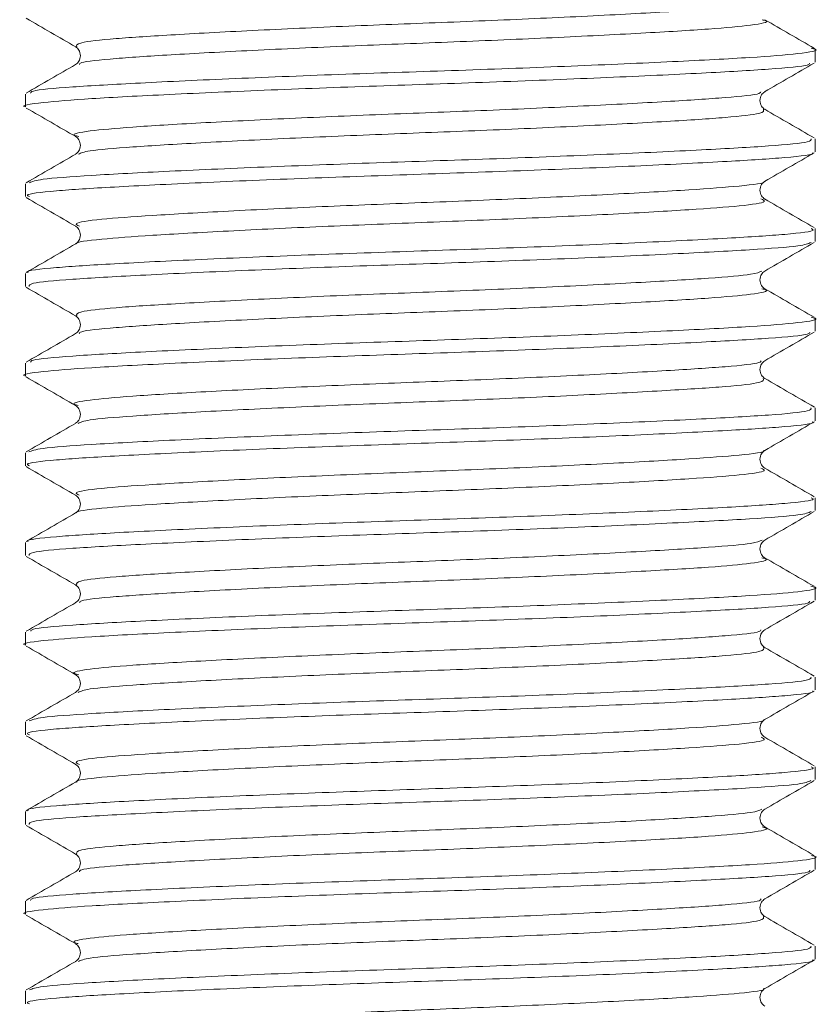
# Model space of a CAD drawing. Header units: millimetres. Extents: x 0 to 210, y 0 to 297.
# Tile 6 of 22: x 45.99 to 53.41, y 243.15 to 252.29. Entities that reach past the tile are written whole.
import ezdxf

# ---------------------------------------------------------------- set-up
doc = ezdxf.new("R2010")
doc.units = ezdxf.units.MM

msp = doc.modelspace()

# ---------------------------------------------------------------- linework, layer by layer
at = {"color": 179, "linetype": 'Continuous', "lineweight": 15}
for p, q in [((53.3728, 251.8991), (53.3728, 252.019)), ((46.0394, 251.6022), (46.0394, 251.4824)), ((53.3728, 251.0657), (53.3728, 251.1857)), ((46.0394, 250.769), (46.0394, 250.6491)), ((53.3728, 250.2324), (53.3728, 250.3522)), ((46.0394, 249.9357), (46.0394, 249.8157)), ((53.3728, 249.3991), (53.3728, 249.519)), ((46.0394, 249.1022), (46.0394, 248.9824)), ((53.3728, 248.5657), (53.3728, 248.6857)), ((46.0394, 248.269), (46.0394, 248.1491)), ((53.3728, 247.7324), (53.3728, 247.8522)), ((46.0394, 247.4357), (46.0394, 247.3157)), ((53.3728, 246.8991), (53.3728, 247.019)), ((46.0394, 246.6022), (46.0394, 246.4824)), ((53.3728, 246.0657), (53.3728, 246.1857)), ((46.0394, 245.769), (46.0394, 245.6491)), ((53.3728, 245.2324), (53.3728, 245.3522)), ((46.0394, 244.9357), (46.0394, 244.8157)), ((53.3728, 244.3991), (53.3728, 244.519)), ((46.0394, 244.1022), (46.0394, 243.9824)), ((53.3728, 243.5657), (53.3728, 243.6857)), ((46.0394, 243.269), (46.0394, 243.1491))]:
    msp.add_line(p, q, dxfattribs=at)
at = {"color": 179, "linetype": 'Continuous', "lineweight": 0}
for points, knots in [([(52.8795, 252.4581), (52.8574, 252.4477), (52.8068, 252.4239), (52.4114, 252.3915), (51.7824, 252.3527), (50.9565, 252.3109), (50.0313, 252.2714), (49.0813, 252.2363), (48.179, 252.1953), (47.4066, 252.1537), (46.8442, 252.1175), (46.5079, 252.0804), (46.5133, 252.0537), (46.516, 252.0406)], [0, 0, 0, 0, 0.071092, 0.162472, 0.255724, 0.351334, 0.44511, 0.536198, 0.631001, 0.72631, 0.81808, 0.910827, 1, 1, 1, 1]), ([(52.8836, 252.2925), (52.8957, 252.2896), (52.9636, 252.273), (52.8082, 252.2422), (52.421, 252.2067), (51.7797, 252.168), (50.9572, 252.1262), (50.0311, 252.0866), (49.0812, 252.0516), (48.1794, 252.0105), (47.405, 251.969), (46.8503, 251.9327), (46.5483, 251.9022), (46.5427, 251.8825), (46.5409, 251.8764)], [0, 0, 0, 0, 0.020588, 0.115956, 0.207591, 0.301103, 0.396979, 0.491017, 0.582359, 0.677426, 0.773001, 0.865027, 0.958032, 1, 1, 1, 1]), ([(46.0877, 251.6109), (46.0895, 251.6174), (46.0952, 251.6375), (46.4423, 251.6683), (47.0768, 251.7046), (47.9616, 251.7462), (48.9921, 251.7872), (50.0775, 251.8223), (51.1357, 251.8619), (52.0755, 251.9036), (52.8086, 251.9424), (53.2501, 251.9778), (53.4282, 252.0083), (53.3532, 252.0245), (53.3412, 252.0271)], [0, 0, 0, 0, 0.044752, 0.137721, 0.229713, 0.325248, 0.420276, 0.511584, 0.605584, 0.701421, 0.794896, 0.886496, 0.981825, 1, 1, 1, 1]), ([(53.3232, 251.8893), (53.3219, 251.8834), (53.3176, 251.864), (52.9777, 251.8336), (52.3487, 251.7974), (51.4671, 251.7559), (50.4383, 251.7148), (49.3532, 251.6797), (48.2936, 251.6402), (47.3515, 251.5984), (46.6121, 251.5595), (46.1741, 251.5242), (45.9861, 251.4963), (46.0404, 251.4825), (46.0408, 251.4824)], [0, 0, 0, 0, 0.041217, 0.136339, 0.230312, 0.327948, 0.425139, 0.518512, 0.614539, 0.712516, 0.808149, 0.901741, 0.999158, 1, 1, 1, 1]), ([(52.8703, 251.6238), (52.869, 251.6183), (52.8646, 251.5993), (52.5687, 251.5693), (52.0189, 251.5331), (51.2472, 251.4915), (50.3469, 251.4505), (49.3972, 251.4154), (48.4701, 251.3759), (47.6449, 251.3341), (47.0005, 251.2952), (46.6074, 251.2599), (46.4493, 251.2283), (46.5204, 251.2109), (46.5356, 251.2072)], [0, 0, 0, 0, 0.037673, 0.130643, 0.222486, 0.317914, 0.412906, 0.504164, 0.598018, 0.693778, 0.787246, 0.878719, 0.973932, 1, 1, 1, 1]), ([(52.8938, 251.4605), (52.8977, 251.4478), (52.9057, 251.4214), (52.5754, 251.3845), (52.017, 251.3484), (51.2476, 251.3068), (50.3468, 251.2657), (49.397, 251.2306), (48.4708, 251.1911), (47.6424, 251.1494), (47.0097, 251.1105), (46.6105, 251.0782), (46.5572, 251.0544), (46.5338, 251.044)], [0, 0, 0, 0, 0.087141, 0.180172, 0.272077, 0.367567, 0.462623, 0.553941, 0.647857, 0.743681, 0.837212, 0.928745, 1, 1, 1, 1]), ([(46.0768, 250.7786), (46.1042, 250.7894), (46.1655, 250.8135), (46.6247, 250.8461), (47.348, 250.885), (48.2945, 250.9268), (49.3529, 250.9663), (50.4382, 251.0014), (51.4674, 251.0425), (52.3476, 251.084), (52.9817, 251.1202), (53.3388, 251.1537), (53.3365, 251.1765), (53.3356, 251.1857)], [0, 0, 0, 0, 0.075394, 0.168949, 0.264544, 0.362482, 0.458471, 0.551807, 0.648959, 0.746556, 0.840491, 0.935576, 1, 1, 1, 1]), ([(53.3499, 251.056), (53.3521, 251.0547), (53.3774, 251.0398), (53.124, 251.0119), (52.5944, 250.9771), (51.7819, 250.9365), (50.792, 250.8948), (49.7156, 250.8577), (48.6387, 250.8207), (47.6459, 250.779), (46.8319, 250.7383), (46.2884, 250.7035), (46.027, 250.6723), (46.0665, 250.6539), (46.0767, 250.6491)], [0, 0, 0, 0, 0.009005, 0.105487, 0.198681, 0.295474, 0.393267, 0.487808, 0.582257, 0.680028, 0.776876, 0.87008, 0.9665, 1, 1, 1, 1]), ([(52.8966, 250.7903), (52.8978, 250.7895), (52.9179, 250.775), (52.6962, 250.7476), (52.2341, 250.7128), (51.5226, 250.6722), (50.6565, 250.6305), (49.7144, 250.5933), (48.7721, 250.5564), (47.9028, 250.5147), (47.192, 250.474), (46.7109, 250.4392), (46.4742, 250.4044), (46.5231, 250.3824), (46.5416, 250.374)], [0, 0, 0, 0, 0.0056726, 0.1000629, 0.1912342, 0.2859289, 0.3816029, 0.4740924, 0.5664923, 0.6621454, 0.7568935, 0.8480749, 0.942404, 1, 1, 1, 1]), ([(52.8697, 250.6277), (52.8889, 250.6195), (52.9399, 250.5976), (52.7077, 250.5629), (52.2309, 250.528), (51.5235, 250.4874), (50.6562, 250.4457), (49.7145, 250.4086), (48.7718, 250.3716), (47.9036, 250.3299), (47.189, 250.2893), (46.7218, 250.2544), (46.4969, 250.2268), (46.5164, 250.2121), (46.5179, 250.211)], [0, 0, 0, 0, 0.0566103, 0.150909, 0.2419919, 0.3365947, 0.4321759, 0.5245757, 0.616886, 0.7124462, 0.8071024, 0.8981954, 0.992433, 1, 1, 1, 1]), ([(46.0646, 249.9454), (46.0621, 249.9469), (46.0378, 249.9621), (46.295, 249.9901), (46.8301, 250.0249), (47.6464, 250.0656), (48.6386, 250.1073), (49.7157, 250.1443), (50.7919, 250.1814), (51.7825, 250.2231), (52.5925, 250.2637), (53.1308, 250.2985), (53.3875, 250.3296), (53.3466, 250.3477), (53.3365, 250.3522)], [0, 0, 0, 0, 0.010703, 0.107126, 0.200333, 0.297184, 0.394958, 0.48941, 0.583954, 0.68175, 0.778546, 0.871743, 0.968228, 1, 1, 1, 1]), ([(53.3359, 250.2233), (53.3101, 250.2126), (53.2522, 250.1885), (52.7981, 250.1559), (52.0791, 250.1171), (51.1356, 250.0753), (50.0784, 250.0357), (48.9929, 250.0007), (47.962, 249.9596), (47.0782, 249.9181), (46.4393, 249.8818), (46.0762, 249.8482), (46.0758, 249.8251), (46.0756, 249.8157)], [0, 0, 0, 0, 0.074893, 0.168379, 0.263774, 0.36158, 0.457516, 0.550701, 0.647682, 0.745183, 0.839068, 0.933946, 1, 1, 1, 1]), ([(52.8789, 249.9579), (52.8569, 249.9476), (52.8065, 249.9238), (52.4117, 249.8915), (51.7829, 249.8528), (50.9571, 249.811), (50.0319, 249.7714), (49.0819, 249.7363), (48.1796, 249.6953), (47.4071, 249.6537), (46.8446, 249.6175), (46.5094, 249.5806), (46.5144, 249.5542), (46.5168, 249.5413)], [0, 0, 0, 0, 0.0707899, 0.1623586, 0.2557974, 0.3516015, 0.4455711, 0.5368441, 0.6318381, 0.7273424, 0.8193023, 0.9122348, 1, 1, 1, 1]), ([(52.8805, 249.7934), (52.8939, 249.7902), (52.9638, 249.7733), (52.8089, 249.7422), (52.4212, 249.7068), (51.7802, 249.668), (50.9578, 249.6262), (50.0318, 249.5866), (49.0819, 249.5516), (48.18, 249.5106), (47.4054, 249.469), (46.8505, 249.4327), (46.548, 249.4021), (46.5424, 249.3824), (46.5407, 249.3762)], [0, 0, 0, 0, 0.0225836, 0.1176997, 0.2090936, 0.302354, 0.3979753, 0.4917655, 0.5828642, 0.6776769, 0.7729988, 0.8647832, 0.9575383, 1, 1, 1, 1]), ([(46.0876, 249.1108), (46.0894, 249.1174), (46.0952, 249.1375), (46.4426, 249.1684), (47.0773, 249.2047), (47.9622, 249.2462), (48.9929, 249.2872), (50.0782, 249.3223), (51.1364, 249.3619), (52.0761, 249.4037), (52.8088, 249.4424), (53.251, 249.4779), (53.4284, 249.5087), (53.3508, 249.5252), (53.337, 249.5282)], [0, 0, 0, 0, 0.044868, 0.137593, 0.229349, 0.324639, 0.41942, 0.510491, 0.60425, 0.699839, 0.793069, 0.884435, 0.979519, 1, 1, 1, 1]), ([(53.325, 249.3907), (53.324, 249.3843), (53.3207, 249.3644), (52.9787, 249.3336), (52.349, 249.2974), (51.4678, 249.2559), (50.439, 249.2148), (49.3539, 249.1797), (48.2943, 249.1403), (47.3521, 249.0985), (46.6125, 249.0596), (46.1743, 249.0243), (45.9862, 248.9963), (46.0404, 248.9825), (46.0409, 248.9824)], [0, 0, 0, 0, 0.044377, 0.139183, 0.232837, 0.330143, 0.427009, 0.520069, 0.61577, 0.713417, 0.808732, 0.902008, 0.999095, 1, 1, 1, 1]), ([(52.8718, 249.1252), (52.8707, 249.1192), (52.8672, 249.0997), (52.5696, 249.0693), (52.0192, 249.0331), (51.2478, 248.9916), (50.3475, 248.9505), (49.3978, 248.9154), (48.4707, 248.8759), (47.6455, 248.8341), (47.0006, 248.7952), (46.6085, 248.7599), (46.4498, 248.7289), (46.5172, 248.7121), (46.5299, 248.7089)], [0, 0, 0, 0, 0.040783, 0.133829, 0.225743, 0.321244, 0.416313, 0.507644, 0.601569, 0.697405, 0.79095, 0.882493, 0.97778, 1, 1, 1, 1]), ([(52.8925, 248.9594), (52.8961, 248.947), (52.9036, 248.921), (52.5755, 248.8845), (52.0175, 248.8484), (51.2482, 248.8068), (50.3474, 248.7658), (49.3977, 248.7306), (48.4714, 248.6912), (47.643, 248.6494), (47.0097, 248.6105), (46.6066, 248.5777), (46.5528, 248.5534), (46.5286, 248.5425)], [0, 0, 0, 0, 0.084439, 0.177395, 0.26922, 0.36463, 0.459607, 0.550851, 0.644686, 0.74043, 0.833885, 0.92534, 1, 1, 1, 1]), ([(46.071, 248.2772), (46.0993, 248.2884), (46.1611, 248.3131), (46.6247, 248.3462), (47.3487, 248.3851), (48.2952, 248.4268), (49.3537, 248.4663), (50.439, 248.5014), (51.468, 248.5425), (52.3481, 248.584), (52.9821, 248.6202), (53.3389, 248.6537), (53.3365, 248.6765), (53.3355, 248.6857)], [0, 0, 0, 0, 0.078577, 0.171815, 0.26709, 0.364698, 0.460361, 0.553383, 0.650209, 0.747476, 0.841091, 0.935859, 1, 1, 1, 1]), ([(53.3478, 248.5576), (53.3511, 248.5558), (53.379, 248.5403), (53.1256, 248.512), (52.5945, 248.4771), (51.7827, 248.4365), (50.7927, 248.3948), (49.7164, 248.3577), (48.6394, 248.3207), (47.6465, 248.279), (46.8324, 248.2384), (46.2886, 248.2035), (46.0271, 248.1723), (46.0665, 248.1539), (46.0767, 248.1491)], [0, 0, 0, 0, 0.012607, 0.108735, 0.201584, 0.298016, 0.395448, 0.489642, 0.583738, 0.681147, 0.777638, 0.870498, 0.966558, 1, 1, 1, 1]), ([(52.8947, 248.292), (52.8967, 248.2906), (52.9193, 248.2756), (52.6977, 248.2476), (52.2341, 248.2128), (51.5233, 248.1722), (50.6571, 248.1305), (49.7151, 248.0934), (48.7727, 248.0564), (47.9034, 248.0147), (47.1923, 247.974), (46.7115, 247.9392), (46.4758, 247.9048), (46.5229, 247.8832), (46.5402, 247.8753)], [0, 0, 0, 0, 0.009436, 0.103746, 0.194837, 0.289446, 0.385036, 0.477448, 0.569763, 0.665331, 0.759998, 0.851099, 0.945343, 1, 1, 1, 1]), ([(52.8712, 248.1265), (52.8891, 248.1187), (52.9386, 248.0972), (52.7075, 248.0629), (52.2314, 248.0281), (51.524, 247.9875), (50.6569, 247.9458), (49.7152, 247.9086), (48.7725, 247.8717), (47.9042, 247.83), (47.1895, 247.7893), (46.7217, 247.7544), (46.4967, 247.7267), (46.5167, 247.7118), (46.5184, 247.7106)], [0, 0, 0, 0, 0.0539037, 0.1483737, 0.2396195, 0.3343898, 0.4301431, 0.5227119, 0.6151843, 0.7109149, 0.8057428, 0.8969995, 0.9914036, 1, 1, 1, 1]), ([(46.0653, 247.4448), (46.0625, 247.4466), (46.0374, 247.4619), (46.2948, 247.4901), (46.8307, 247.525), (47.647, 247.5656), (48.6393, 247.6073), (49.7164, 247.6443), (50.7926, 247.6814), (51.7831, 247.7231), (52.593, 247.7637), (53.1311, 247.7986), (53.3876, 247.8296), (53.3467, 247.8478), (53.3366, 247.8522)], [0, 0, 0, 0, 0.012044, 0.10834, 0.201428, 0.298156, 0.395803, 0.49013, 0.584555, 0.682226, 0.778895, 0.871972, 0.968335, 1, 1, 1, 1]), ([(53.3372, 247.7237), (53.3113, 247.7128), (53.2534, 247.6886), (52.7986, 247.6559), (52.0797, 247.6171), (51.1363, 247.5753), (50.0791, 247.5358), (48.9936, 247.5007), (47.9627, 247.4597), (47.0787, 247.4181), (46.4396, 247.3818), (46.0764, 247.3482), (46.0758, 247.3251), (46.0756, 247.3157)], [0, 0, 0, 0, 0.075563, 0.168977, 0.264293, 0.362022, 0.457884, 0.550993, 0.647895, 0.74532, 0.839134, 0.933933, 1, 1, 1, 1]), ([(52.8807, 247.4584), (52.8585, 247.4479), (52.808, 247.424), (52.4122, 247.3915), (51.7833, 247.3528), (50.9577, 247.311), (50.0326, 247.2714), (49.0826, 247.2364), (48.1801, 247.1953), (47.4075, 247.1538), (46.8449, 247.1175), (46.5087, 247.0805), (46.5137, 247.0539), (46.5162, 247.0409)], [0, 0, 0, 0, 0.071816, 0.163185, 0.256416, 0.35201, 0.445776, 0.536847, 0.631631, 0.726927, 0.818687, 0.911413, 1, 1, 1, 1]), ([(52.8783, 247.294), (52.8927, 247.2906), (52.9639, 247.2736), (52.8095, 247.2422), (52.4215, 247.2068), (51.7808, 247.168), (50.9584, 247.1262), (50.0324, 247.0867), (49.0825, 247.0516), (48.1806, 247.0106), (47.4057, 246.969), (46.8514, 246.9327), (46.5509, 246.9026), (46.5444, 246.8834), (46.5425, 246.8777)], [0, 0, 0, 0, 0.0239927, 0.1192992, 0.2108766, 0.3043193, 0.4001303, 0.4941094, 0.585388, 0.6803872, 0.7758995, 0.867869, 0.9608051, 1, 1, 1, 1]), ([(46.0895, 246.6122), (46.0916, 246.6183), (46.0982, 246.6379), (46.4435, 246.6684), (47.0777, 246.7047), (47.9629, 246.7463), (48.9936, 246.7873), (50.0789, 246.8223), (51.1371, 246.8619), (52.0767, 246.9037), (52.8091, 246.9425), (53.2515, 246.9779), (53.4285, 247.0089), (53.3498, 247.0255), (53.3353, 247.0286)], [0, 0, 0, 0, 0.041867, 0.134787, 0.226741, 0.322235, 0.417216, 0.50848, 0.602441, 0.698233, 0.791659, 0.883221, 0.978509, 1, 1, 1, 1]), ([(53.3234, 246.8894), (53.3222, 246.8835), (53.3182, 246.864), (52.9785, 246.8336), (52.3497, 246.7975), (51.4684, 246.7559), (50.4397, 246.7149), (49.3546, 246.6797), (48.295, 246.6403), (47.3527, 246.5985), (46.6129, 246.5596), (46.1745, 246.5243), (45.9863, 246.4963), (46.0405, 246.4825), (46.041, 246.4824)], [0, 0, 0, 0, 0.041418, 0.136514, 0.230449, 0.328048, 0.425209, 0.518552, 0.614541, 0.712484, 0.80809, 0.901646, 0.999026, 1, 1, 1, 1]), ([(52.8706, 246.624), (52.8693, 246.6184), (52.8651, 246.5994), (52.5694, 246.5693), (52.0198, 246.5331), (51.2483, 246.4916), (50.3481, 246.4505), (49.3985, 246.4154), (48.4713, 246.376), (47.6459, 246.3342), (47.0012, 246.2953), (46.6078, 246.2599), (46.4494, 246.2283), (46.5203, 246.211), (46.5356, 246.2073)], [0, 0, 0, 0, 0.037943, 0.130891, 0.222702, 0.318098, 0.413065, 0.504297, 0.598118, 0.69385, 0.787295, 0.878737, 0.973918, 1, 1, 1, 1]), ([(52.8941, 246.4609), (52.8982, 246.4481), (52.9067, 246.4216), (52.5761, 246.3845), (52.0179, 246.3484), (51.2488, 246.3068), (50.3481, 246.2658), (49.3983, 246.2307), (48.472, 246.1912), (47.6434, 246.1494), (47.0103, 246.1105), (46.6089, 246.078), (46.5552, 246.054), (46.5314, 246.0433)], [0, 0, 0, 0, 0.0877808, 0.180582, 0.2722482, 0.3674942, 0.4623116, 0.5534005, 0.6470731, 0.7426543, 0.835953, 0.9272503, 1, 1, 1, 1]), ([(46.0747, 245.7781), (46.1025, 245.7891), (46.1642, 245.8134), (46.6254, 245.8462), (47.3492, 245.8851), (48.2959, 245.9269), (49.3544, 245.9663), (50.4397, 246.0014), (51.4687, 246.0425), (52.3486, 246.0841), (52.9824, 246.1202), (53.339, 246.1537), (53.3365, 246.1765), (53.3355, 246.1857)], [0, 0, 0, 0, 0.076586, 0.170031, 0.265522, 0.363347, 0.45922, 0.552452, 0.649496, 0.746978, 0.8408, 0.935782, 1, 1, 1, 1]), ([(53.3503, 246.0559), (53.3523, 246.0547), (53.3775, 246.0398), (53.1245, 246.012), (52.5954, 245.9772), (51.7832, 245.9366), (50.7935, 245.8949), (49.7171, 245.8577), (48.6401, 245.8208), (47.6471, 245.7791), (46.8329, 245.7384), (46.2889, 245.7035), (46.0272, 245.6723), (46.0666, 245.6539), (46.0767, 245.6491)], [0, 0, 0, 0, 0.008633, 0.105143, 0.198359, 0.295171, 0.392989, 0.487559, 0.582024, 0.679818, 0.776693, 0.869921, 0.966359, 1, 1, 1, 1]), ([(52.8969, 245.7902), (52.898, 245.7894), (52.9181, 245.775), (52.6966, 245.7477), (52.2349, 245.7128), (51.5237, 245.6722), (50.6577, 245.6305), (49.7157, 245.5934), (48.7733, 245.5564), (47.9039, 245.5147), (47.1928, 245.4741), (46.7113, 245.4392), (46.4741, 245.4044), (46.5231, 245.3823), (46.5418, 245.3738)], [0, 0, 0, 0, 0.005361, 0.099735, 0.190885, 0.285554, 0.381208, 0.473683, 0.566056, 0.661686, 0.756416, 0.847578, 0.941881, 1, 1, 1, 1]), ([(52.8716, 245.6261), (52.8892, 245.6185), (52.9383, 245.5971), (52.7076, 245.5629), (52.2319, 245.5281), (51.5246, 245.4875), (50.6575, 245.4458), (49.7158, 245.4086), (48.7731, 245.3717), (47.9046, 245.33), (47.1901, 245.2893), (46.7211, 245.2544), (46.4957, 245.2263), (46.5174, 245.211), (46.5198, 245.2094)], [0, 0, 0, 0, 0.052934, 0.147225, 0.238295, 0.332882, 0.428452, 0.520847, 0.613139, 0.708685, 0.803333, 0.894415, 0.988636, 1, 1, 1, 1]), ([(46.0667, 244.9438), (46.0632, 244.9459), (46.0364, 244.9616), (46.2942, 244.9901), (46.8314, 245.025), (47.6475, 245.0657), (48.64, 245.1073), (49.7171, 245.1443), (50.7933, 245.1814), (51.7837, 245.2232), (52.5935, 245.2638), (53.1314, 245.2986), (53.3877, 245.3296), (53.3467, 245.3478), (53.3366, 245.3522)], [0, 0, 0, 0, 0.014568, 0.110622, 0.203479, 0.299968, 0.397372, 0.491461, 0.585655, 0.683083, 0.779509, 0.872354, 0.96848, 1, 1, 1, 1]), ([(53.3347, 245.2231), (53.3093, 245.2125), (53.2517, 245.1885), (52.7988, 245.1559), (52.0803, 245.1171), (51.137, 245.0754), (50.0799, 245.0358), (48.9943, 245.0007), (47.9633, 244.9597), (47.0793, 244.9181), (46.4399, 244.8818), (46.0765, 244.8482), (46.0758, 244.8251), (46.0756, 244.8157)], [0, 0, 0, 0, 0.074175, 0.167725, 0.263173, 0.361042, 0.457044, 0.550286, 0.647324, 0.74489, 0.838841, 0.933772, 1, 1, 1, 1]), ([(52.8779, 244.9576), (52.8562, 244.9474), (52.806, 244.9238), (52.4123, 244.8916), (51.7839, 244.8528), (50.9583, 244.811), (50.0332, 244.7714), (49.0832, 244.7364), (48.1807, 244.6954), (47.408, 244.6538), (46.8452, 244.6175), (46.509, 244.5806), (46.5139, 244.554), (46.5163, 244.541)], [0, 0, 0, 0, 0.070045, 0.161614, 0.255044, 0.350845, 0.444816, 0.536084, 0.631072, 0.726575, 0.818537, 0.91146, 1, 1, 1, 1]), ([(52.8836, 244.7926), (52.8956, 244.7896), (52.9637, 244.7731), (52.8088, 244.7423), (52.4221, 244.7068), (51.7812, 244.6681), (50.959, 244.6263), (50.033, 244.5867), (49.0832, 244.5516), (48.1812, 244.5106), (47.4063, 244.4691), (46.8512, 244.4327), (46.5489, 244.4023), (46.543, 244.3826), (46.5411, 244.3765)], [0, 0, 0, 0, 0.020552, 0.115935, 0.207588, 0.301102, 0.396989, 0.491046, 0.582396, 0.677469, 0.773059, 0.865104, 0.958111, 1, 1, 1, 1]), ([(46.0878, 244.111), (46.0898, 244.1175), (46.0958, 244.1376), (46.4433, 244.1684), (47.0783, 244.2047), (47.9636, 244.2463), (48.9943, 244.2873), (50.0797, 244.3224), (51.1378, 244.3619), (52.0772, 244.4037), (52.8098, 244.4425), (53.2507, 244.4779), (53.4283, 244.5084), (53.3532, 244.5246), (53.3412, 244.5272)], [0, 0, 0, 0, 0.04469, 0.137662, 0.229674, 0.325225, 0.42026, 0.511577, 0.605597, 0.701446, 0.794924, 0.886543, 0.981889, 1, 1, 1, 1]), ([(53.3248, 244.3905), (53.3237, 244.3842), (53.3205, 244.3644), (52.9793, 244.3337), (52.3501, 244.2975), (51.4691, 244.256), (50.4404, 244.2149), (49.3554, 244.1798), (48.2957, 244.1403), (47.3532, 244.0985), (46.6133, 244.0596), (46.1747, 244.0243), (45.9863, 243.9963), (46.0406, 243.9825), (46.0412, 243.9824)], [0, 0, 0, 0, 0.043761, 0.138622, 0.232317, 0.32967, 0.426589, 0.519699, 0.615444, 0.713141, 0.808509, 0.901829, 0.998963, 1, 1, 1, 1]), ([(52.8716, 244.1249), (52.8705, 244.1191), (52.867, 244.0997), (52.5701, 244.0693), (52.0201, 244.0332), (51.2489, 243.9916), (50.3488, 243.9506), (49.3991, 243.9154), (48.4719, 243.876), (47.6465, 243.8342), (47.0014, 243.7953), (46.6088, 243.7599), (46.4498, 243.7289), (46.5175, 243.712), (46.5305, 243.7088)], [0, 0, 0, 0, 0.040113, 0.133185, 0.225113, 0.320632, 0.415724, 0.507077, 0.601017, 0.696874, 0.790444, 0.882003, 0.977307, 1, 1, 1, 1]), ([(52.8937, 243.9606), (52.8978, 243.9479), (52.9062, 243.9215), (52.5763, 243.8845), (52.0184, 243.8484), (51.2494, 243.8069), (50.3487, 243.7658), (49.399, 243.7307), (48.4726, 243.6912), (47.6439, 243.6494), (47.0108, 243.6105), (46.6111, 243.5782), (46.5574, 243.5545), (46.5339, 243.544)], [0, 0, 0, 0, 0.087216, 0.180244, 0.272127, 0.367601, 0.462647, 0.553956, 0.647851, 0.743662, 0.837188, 0.928702, 1, 1, 1, 1]), ([(46.0769, 243.2787), (46.1045, 243.2894), (46.1661, 243.3136), (46.6259, 243.3462), (47.3497, 243.3851), (48.2966, 243.4269), (49.3552, 243.4663), (50.4404, 243.5015), (51.4693, 243.5425), (52.3492, 243.5841), (52.9827, 243.6202), (53.3391, 243.6538), (53.3365, 243.6765), (53.3354, 243.6857)], [0, 0, 0, 0, 0.075434, 0.168999, 0.264619, 0.362574, 0.458571, 0.551926, 0.6491, 0.74671, 0.840653, 0.935763, 1, 1, 1, 1]), ([(53.348, 243.5576), (53.3512, 243.5558), (53.3792, 243.5404), (53.1261, 243.512), (52.5955, 243.4772), (51.7839, 243.4366), (50.7941, 243.3949), (49.7178, 243.3577), (48.6409, 243.3208), (47.6477, 243.2791), (46.8334, 243.2384), (46.2892, 243.2036), (46.0273, 243.1723), (46.0666, 243.1539), (46.0768, 243.1491)], [0, 0, 0, 0, 0.012504, 0.108633, 0.201479, 0.297904, 0.395334, 0.489533, 0.583619, 0.681023, 0.777516, 0.870374, 0.966426, 1, 1, 1, 1]), ([(52.8949, 243.2919), (52.8969, 243.2906), (52.9195, 243.2756), (52.6982, 243.2477), (52.2349, 243.2129), (51.5244, 243.1723), (50.6583, 243.1306), (49.7163, 243.0934), (48.7739, 243.0565), (47.9045, 243.0148), (47.1931, 242.9741), (46.712, 242.9392), (46.476, 242.9049), (46.5229, 242.8833), (46.54, 242.8754)], [0, 0, 0, 0, 0.009269, 0.103614, 0.194735, 0.289371, 0.384995, 0.477445, 0.569784, 0.665382, 0.760084, 0.851217, 0.945488, 1, 1, 1, 1])]:
    msp.add_open_spline(points, degree=3, knots=knots, dxfattribs=at)
at = {"color": 179, "linetype": 'Continuous', "lineweight": 15}
for points, knots in [([(46.048, 252.3063), (46.1245, 252.262), (46.2775, 252.1735), (46.4304, 252.0849), (46.5069, 252.0407)], [0, 0, 0, 0, 0.500052, 1, 1, 1, 1]), ([(53.3666, 252.0271), (53.29, 252.0714), (53.137, 252.1599), (52.984, 252.2485), (52.9075, 252.2928)], [0, 0, 0, 0, 0.500062, 1, 1, 1, 1]), ([(46.5063, 252.041), (46.5172, 252.0326), (46.5392, 252.0157), (46.5564, 251.959), (46.5391, 251.9023), (46.5171, 251.8854), (46.5062, 251.877)], [0, 0, 0, 0, 0.248376, 0.499999, 0.751622, 1, 1, 1, 1]), ([(46.5054, 251.8765), (46.4289, 251.8322), (46.2758, 251.7436), (46.1228, 251.6551), (46.0462, 251.6108)], [0, 0, 0, 0, 0.499933, 1, 1, 1, 1]), ([(52.9048, 251.6237), (52.9813, 251.668), (53.1343, 251.7565), (53.2873, 251.8451), (53.3638, 251.8893)], [0, 0, 0, 0, 0.499944, 1, 1, 1, 1]), ([(52.9063, 251.4602), (52.8953, 251.4686), (52.8731, 251.4856), (52.8558, 251.5423), (52.873, 251.599), (52.8951, 251.616), (52.9061, 251.6244)], [0, 0, 0, 0, 0.248311, 0.500004, 0.751694, 1, 1, 1, 1]), ([(46.0485, 251.4726), (46.125, 251.4283), (46.2781, 251.3398), (46.4311, 251.2512), (46.5076, 251.2069)], [0, 0, 0, 0, 0.50006, 1, 1, 1, 1]), ([(53.365, 251.1947), (53.2884, 251.239), (53.1354, 251.3276), (52.9823, 251.4162), (52.9058, 251.4605)], [0, 0, 0, 0, 0.500069, 1, 1, 1, 1]), ([(46.506, 251.2078), (46.517, 251.1994), (46.5392, 251.1824), (46.5564, 251.1256), (46.5391, 251.0689), (46.5169, 251.0519), (46.5058, 251.0435)], [0, 0, 0, 0, 0.248276, 0.4999976, 0.7517204, 1, 1, 1, 1]), ([(46.5073, 251.0443), (46.4308, 251), (46.2777, 250.9114), (46.1247, 250.8228), (46.0481, 250.7785)], [0, 0, 0, 0, 0.499934, 1, 1, 1, 1]), ([(52.9048, 250.7904), (52.9813, 250.8346), (53.1343, 250.9232), (53.2874, 251.0118), (53.3639, 251.0561)], [0, 0, 0, 0, 0.499936, 1, 1, 1, 1]), ([(52.9061, 250.627), (52.8951, 250.6354), (52.873, 250.6523), (52.8558, 250.7091), (52.8731, 250.7658), (52.8952, 250.7827), (52.9062, 250.7912)], [0, 0, 0, 0, 0.248314, 0.499998, 0.751683, 1, 1, 1, 1]), ([(46.0478, 250.6397), (46.1243, 250.5954), (46.2774, 250.5068), (46.4305, 250.4182), (46.507, 250.3739)], [0, 0, 0, 0, 0.500068, 1, 1, 1, 1]), ([(53.3637, 250.3621), (53.2871, 250.4064), (53.1341, 250.4949), (52.9811, 250.5835), (52.9046, 250.6278)], [0, 0, 0, 0, 0.500061, 1, 1, 1, 1]), ([(46.5062, 250.3744), (46.5171, 250.366), (46.5391, 250.349), (46.5564, 250.2924), (46.5392, 250.2357), (46.5172, 250.2188), (46.5063, 250.2104)], [0, 0, 0, 0, 0.24837, 0.500001, 0.751632, 1, 1, 1, 1]), ([(46.5072, 250.2109), (46.4308, 250.1667), (46.2778, 250.0781), (46.1248, 249.9896), (46.0483, 249.9453)], [0, 0, 0, 0, 0.499946, 1, 1, 1, 1]), ([(52.9059, 249.9576), (52.9824, 250.0019), (53.1354, 250.0905), (53.2885, 250.1791), (53.3651, 250.2234)], [0, 0, 0, 0, 0.499931, 1, 1, 1, 1]), ([(52.9058, 249.7938), (52.8949, 249.8022), (52.873, 249.8191), (52.8558, 249.8757), (52.873, 249.9323), (52.8949, 249.9492), (52.9058, 249.9576)], [0, 0, 0, 0, 0.248406, 0.5, 0.751594, 1, 1, 1, 1]), ([(46.0465, 249.8071), (46.123, 249.7628), (46.2761, 249.6743), (46.4291, 249.5857), (46.5056, 249.5414)], [0, 0, 0, 0, 0.500068, 1, 1, 1, 1]), ([(53.3648, 249.5281), (53.2883, 249.5724), (53.1354, 249.6609), (52.9824, 249.7494), (52.906, 249.7937)], [0, 0, 0, 0, 0.500049, 1, 1, 1, 1]), ([(46.5063, 249.541), (46.5172, 249.5326), (46.5392, 249.5157), (46.5564, 249.459), (46.5391, 249.4024), (46.5172, 249.3855), (46.5063, 249.3771)], [0, 0, 0, 0, 0.248389, 0.499999, 0.75161, 1, 1, 1, 1]), ([(52.9071, 249.1251), (52.9837, 249.1694), (53.1367, 249.2579), (53.2897, 249.3465), (53.3663, 249.3908)], [0, 0, 0, 0, 0.499935, 1, 1, 1, 1]), ([(46.505, 249.3763), (46.4286, 249.332), (46.2756, 249.2435), (46.1226, 249.155), (46.0461, 249.1107)], [0, 0, 0, 0, 0.499949, 1, 1, 1, 1]), ([(52.9062, 248.9602), (52.8952, 248.9687), (52.8731, 248.9856), (52.8558, 249.0423), (52.873, 249.099), (52.8951, 249.116), (52.906, 249.1244)], [0, 0, 0, 0, 0.2483338, 0.5000024, 0.7516699, 1, 1, 1, 1]), ([(46.0456, 248.9743), (46.1221, 248.93), (46.2752, 248.8415), (46.4282, 248.7529), (46.5047, 248.7086)], [0, 0, 0, 0, 0.500061, 1, 1, 1, 1]), ([(53.3666, 248.6937), (53.2901, 248.738), (53.1371, 248.8265), (52.9841, 248.9151), (52.9076, 248.9593)], [0, 0, 0, 0, 0.5000565, 1, 1, 1, 1]), ([(46.506, 248.7078), (46.517, 248.6994), (46.5391, 248.6824), (46.5564, 248.6257), (46.5391, 248.5689), (46.517, 248.552), (46.506, 248.5435)], [0, 0, 0, 0, 0.2483, 0.499999, 0.751699, 1, 1, 1, 1]), ([(52.9076, 248.292), (52.9841, 248.3363), (53.1371, 248.4249), (53.2901, 248.5134), (53.3666, 248.5577)], [0, 0, 0, 0, 0.499943, 1, 1, 1, 1]), ([(46.5048, 248.5428), (46.4283, 248.4985), (46.2752, 248.4099), (46.1222, 248.3214), (46.0457, 248.2771)], [0, 0, 0, 0, 0.499937, 1, 1, 1, 1]), ([(52.9061, 248.1269), (52.8951, 248.1354), (52.873, 248.1524), (52.8558, 248.2091), (52.8731, 248.2658), (52.8953, 248.2828), (52.9063, 248.2912)], [0, 0, 0, 0, 0.2482876, 0.4999964, 0.751707, 1, 1, 1, 1]), ([(46.0459, 248.1408), (46.1224, 248.0965), (46.2754, 248.008), (46.4283, 247.9195), (46.5048, 247.8752)], [0, 0, 0, 0, 0.500052, 1, 1, 1, 1]), ([(53.3659, 247.8608), (53.2893, 247.9051), (53.1363, 247.9937), (52.9832, 248.0823), (52.9067, 248.1266)], [0, 0, 0, 0, 0.500067, 1, 1, 1, 1]), ([(46.5061, 247.8744), (46.5171, 247.866), (46.5391, 247.8491), (46.5564, 247.7924), (46.5392, 247.7357), (46.5172, 247.7188), (46.5062, 247.7104)], [0, 0, 0, 0, 0.248354, 0.500002, 0.75165, 1, 1, 1, 1]), ([(46.5065, 247.7105), (46.43, 247.6662), (46.2769, 247.5776), (46.1239, 247.489), (46.0473, 247.4447)], [0, 0, 0, 0, 0.499931, 1, 1, 1, 1]), ([(52.9068, 247.4582), (52.9832, 247.5024), (53.1362, 247.591), (53.2891, 247.6795), (53.3656, 247.7237)], [0, 0, 0, 0, 0.499951, 1, 1, 1, 1]), ([(52.9058, 247.2938), (52.8949, 247.3022), (52.873, 247.3191), (52.8558, 247.3757), (52.873, 247.4323), (52.895, 247.4492), (52.9059, 247.4576)], [0, 0, 0, 0, 0.248402, 0.5, 0.751598, 1, 1, 1, 1]), ([(46.0475, 247.3065), (46.124, 247.2623), (46.2769, 247.1738), (46.4299, 247.0852), (46.5063, 247.041)], [0, 0, 0, 0, 0.5000493, 1, 1, 1, 1]), ([(53.364, 247.0286), (53.2875, 247.0729), (53.1344, 247.1614), (52.9814, 247.25), (52.9049, 247.2943)], [0, 0, 0, 0, 0.500066, 1, 1, 1, 1]), ([(46.5064, 247.041), (46.5172, 247.0326), (46.5392, 247.0157), (46.5564, 246.959), (46.5392, 246.9024), (46.5172, 246.8855), (46.5063, 246.8771)], [0, 0, 0, 0, 0.248398, 0.5, 0.751601, 1, 1, 1, 1]), ([(46.5076, 246.8778), (46.4311, 246.8335), (46.2781, 246.7449), (46.1251, 246.6564), (46.0485, 246.6121)], [0, 0, 0, 0, 0.49994, 1, 1, 1, 1]), ([(52.9051, 246.6239), (52.9816, 246.6682), (53.1345, 246.7567), (53.2875, 246.8452), (53.364, 246.8895)], [0, 0, 0, 0, 0.499947, 1, 1, 1, 1]), ([(52.9061, 246.4603), (52.8952, 246.4687), (52.8731, 246.4856), (52.8558, 246.5423), (52.873, 246.599), (52.895, 246.6159), (52.906, 246.6244)], [0, 0, 0, 0, 0.248344, 0.500003, 0.75166, 1, 1, 1, 1]), ([(46.0485, 246.4726), (46.125, 246.4284), (46.278, 246.3398), (46.431, 246.2513), (46.5075, 246.207)], [0, 0, 0, 0, 0.5000575, 1, 1, 1, 1]), ([(53.3639, 246.1953), (53.2874, 246.2395), (53.1345, 246.3281), (52.9815, 246.4166), (52.905, 246.4609)], [0, 0, 0, 0, 0.500054, 1, 1, 1, 1]), ([(46.5061, 246.2078), (46.517, 246.1994), (46.5392, 246.1824), (46.5564, 246.1256), (46.5391, 246.0689), (46.5169, 246.0519), (46.5058, 246.0435)], [0, 0, 0, 0, 0.248284, 0.499997, 0.751711, 1, 1, 1, 1]), ([(46.5061, 246.0436), (46.4296, 245.9993), (46.2767, 245.9108), (46.1237, 245.8223), (46.0473, 245.778)], [0, 0, 0, 0, 0.499952, 1, 1, 1, 1]), ([(52.9046, 245.7903), (52.9811, 245.8346), (53.1341, 245.9231), (53.2872, 246.0117), (53.3637, 246.056)], [0, 0, 0, 0, 0.499938, 1, 1, 1, 1]), ([(52.9062, 245.6269), (52.8952, 245.6353), (52.873, 245.6523), (52.8558, 245.709), (52.8731, 245.7658), (52.8952, 245.7827), (52.9062, 245.7912)], [0, 0, 0, 0, 0.248302, 0.499999, 0.751697, 1, 1, 1, 1]), ([(46.0482, 245.6395), (46.1247, 245.5952), (46.2778, 245.5066), (46.4308, 245.418), (46.5073, 245.3737)], [0, 0, 0, 0, 0.5000654, 1, 1, 1, 1]), ([(53.3661, 245.3607), (53.2896, 245.4049), (53.1367, 245.4934), (52.9837, 245.582), (52.9072, 245.6262)], [0, 0, 0, 0, 0.500051, 1, 1, 1, 1]), ([(46.506, 245.3745), (46.517, 245.366), (46.5391, 245.3491), (46.5564, 245.2924), (46.5392, 245.2357), (46.5171, 245.2188), (46.5062, 245.2103)], [0, 0, 0, 0, 0.24834, 0.500002, 0.751664, 1, 1, 1, 1]), ([(46.5046, 245.2093), (46.4281, 245.1651), (46.2751, 245.0765), (46.1221, 244.988), (46.0456, 244.9437)], [0, 0, 0, 0, 0.4999428, 1, 1, 1, 1]), ([(52.9054, 244.9574), (52.9819, 245.0017), (53.135, 245.0903), (53.288, 245.1788), (53.3646, 245.2231)], [0, 0, 0, 0, 0.499932, 1, 1, 1, 1]), ([(52.9059, 244.7938), (52.895, 244.8021), (52.873, 244.8191), (52.8558, 244.8757), (52.873, 244.9323), (52.895, 244.9492), (52.9059, 244.9576)], [0, 0, 0, 0, 0.248394, 0.499999, 0.751605, 1, 1, 1, 1]), ([(46.0469, 244.8069), (46.1235, 244.7626), (46.2765, 244.674), (46.4296, 244.5854), (46.5061, 244.5411)], [0, 0, 0, 0, 0.500069, 1, 1, 1, 1]), ([(53.3665, 244.5271), (53.2899, 244.5714), (53.1369, 244.66), (52.9839, 244.7486), (52.9074, 244.7928)], [0, 0, 0, 0, 0.5000632, 1, 1, 1, 1]), ([(46.5064, 244.5409), (46.5173, 244.5325), (46.5392, 244.5157), (46.5563, 244.459), (46.5392, 244.4024), (46.5172, 244.3855), (46.5064, 244.3771)], [0, 0, 0, 0, 0.248404, 0.5, 0.751596, 1, 1, 1, 1]), ([(46.5056, 244.3767), (46.4291, 244.3324), (46.276, 244.2438), (46.123, 244.1552), (46.0464, 244.1109)], [0, 0, 0, 0, 0.4999324, 1, 1, 1, 1]), ([(52.9068, 244.1248), (52.9833, 244.1691), (53.1363, 244.2577), (53.2894, 244.3463), (53.3659, 244.3906)], [0, 0, 0, 0, 0.4999331, 1, 1, 1, 1]), ([(52.906, 243.9603), (52.8951, 243.9687), (52.8731, 243.9856), (52.8558, 244.0423), (52.873, 244.099), (52.895, 244.1159), (52.9059, 244.1243)], [0, 0, 0, 0, 0.248363, 0.500002, 0.75164, 1, 1, 1, 1]), ([(46.0458, 243.9742), (46.1223, 243.9299), (46.2754, 243.8414), (46.4284, 243.7528), (46.5049, 243.7085)], [0, 0, 0, 0, 0.500064, 1, 1, 1, 1]), ([(53.3648, 243.6948), (53.2882, 243.7391), (53.1351, 243.8277), (52.9821, 243.9163), (52.9056, 243.9606)], [0, 0, 0, 0, 0.500069, 1, 1, 1, 1]), ([(46.5061, 243.7078), (46.5171, 243.6993), (46.5392, 243.6824), (46.5564, 243.6257), (46.5391, 243.5689), (46.517, 243.552), (46.506, 243.5435)], [0, 0, 0, 0, 0.24831, 0.499998, 0.751687, 1, 1, 1, 1]), ([(46.5074, 243.5443), (46.4309, 243.5), (46.2778, 243.4114), (46.1248, 243.3229), (46.0482, 243.2786)], [0, 0, 0, 0, 0.499935, 1, 1, 1, 1]), ([(52.9076, 243.292), (52.9841, 243.3363), (53.1371, 243.4249), (53.2901, 243.5134), (53.3666, 243.5577)], [0, 0, 0, 0, 0.49994, 1, 1, 1, 1]), ([(52.9062, 243.1269), (52.8952, 243.1353), (52.873, 243.1523), (52.8558, 243.2091), (52.8731, 243.2658), (52.8953, 243.2828), (52.9064, 243.2913)], [0, 0, 0, 0, 0.248276, 0.499997, 0.751719, 1, 1, 1, 1])]:
    msp.add_open_spline(points, degree=3, knots=knots, dxfattribs=at)

doc.saveas('drawing.dxf')
